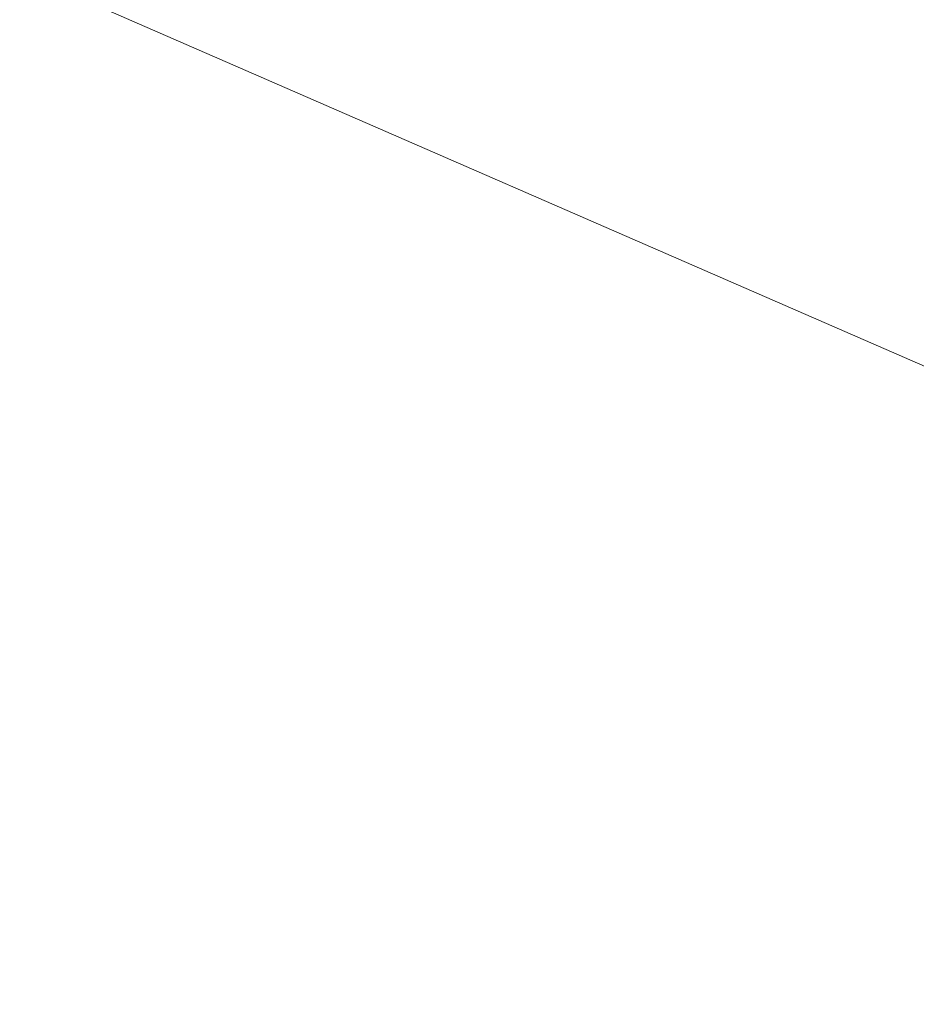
# Model space of a CAD drawing. Header units: metres. Extents: x -5203299 to 2078834, y 245743 to 5816291.
# Tile 188 of 256: x 366320.9622 to 366320.9904, y 5814088.9202 to 5814088.9512. Entities that reach past the tile are written whole.
import ezdxf

# ---------------------------------------------------------------- set-up
doc = ezdxf.new("R2010")
doc.units = ezdxf.units.M
doc.header["$LTSCALE"] = 0.5
doc.layers.add('30 -39 Baustelle- Fläche', color=7, linetype='Continuous', lineweight=15)
doc.layers.add('Keine', color=7, linetype='Continuous', lineweight=9)

# ---------------------------------------------------------------- blocks, each defined once
blk = doc.blocks.new('Gruppe-12227')
at = {"layer": 'Keine', "color": 7, "flags": 128}
blk.add_lwpolyline([(-271.203304, -117.033488), (-272.991431, -116.253729)], dxfattribs=at)
blk = doc.blocks.new('Gruppe-12238')
at = {"layer": 'Keine', "color": 7}
blk.add_blockref('Gruppe-12227', (0, 0), dxfattribs=at)
blk = doc.blocks.new('Gruppe-12239')
at = {"layer": 'Keine', "color": 7}
blk.add_blockref('Gruppe-12238', (0, 0), dxfattribs=at)
blk = doc.blocks.new('Gruppe-12241')
at = {"layer": 'Keine', "color": 7}
blk.add_blockref('Gruppe-12239', (0, 0), dxfattribs=at)
blk = doc.blocks.new('Gruppe-12242')
at = {"layer": 'Keine', "color": 7}
blk.add_blockref('Gruppe-12241', (0, 0), dxfattribs=at)
blk = doc.blocks.new('_BE Phase 5 (3D)')
at = {"layer": '30 -39 Baustelle- Fläche', "color": 7}
blk.add_blockref('Gruppe-12242', (0, 0), dxfattribs=at)

msp = doc.modelspace()

# ---------------------------------------------------------------- block references
at = {"layer": 'Keine', "color": 1}
msp.add_blockref('_BE Phase 5 (3D)', (366592.803493, 5814205.707928), dxfattribs=at)

doc.saveas('drawing.dxf')
